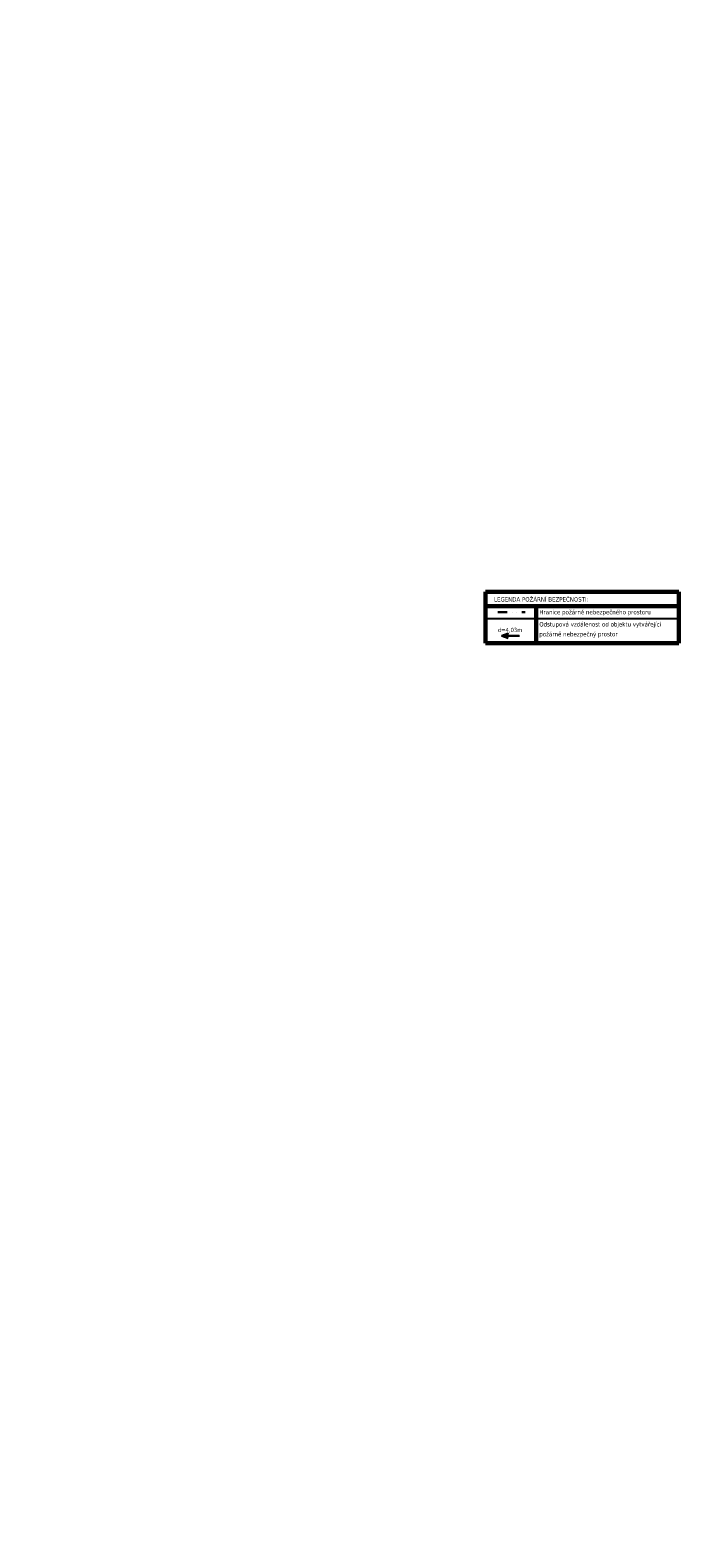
# Model space of a CAD drawing. Header units: millimetres. Extents: x -725694 to 4766210, y -2984614 to 2187451.
# Tile 244 of 256: x -52630 to -18289, y 111635 to 191483. Entities that reach past the tile are written whole.
import ezdxf
from ezdxf import colors
from ezdxf.entities.mleader import LeaderData, LeaderLine
from ezdxf.math import Vec2, Vec3

# ---------------------------------------------------------------- set-up
doc = ezdxf.new("R2010")
doc.units = ezdxf.units.MM
doc.linetypes.add('ACAD_ISO10W100', pattern=[18, 12, -3, 0, -3])
doc.linetypes.add('DIVIDE', pattern=[31.75, 12.7, -6.35, 0, -6.35, 0, -6.35])
for name, color, linetype, lineweight in [('A99_S_txt-popis-200 @ 200', 7, 'Continuous', 9), ('PBS', 1, 'ACAD_ISO10W100', 60), ('PBS - odstupy', 1, 'DIVIDE', 30)]:
    doc.layers.add(name, color=color, linetype=linetype, lineweight=lineweight)
doc.styles.add('PBS', font='tahoma.ttf')
doc.styles.get("Standard").update_dxf_attribs({"font": 'isocpeur.ttf', "width": 0.75})

msp = doc.modelspace()

# ---------------------------------------------------------------- linework, layer by layer
at = {"layer": 'PBS', "color": 7, "linetype": 'Continuous', "lineweight": 60}
for p, q in [((-28520, 161740), (-28520, 160972.7)), ((-28520, 161740), (-18288.6, 161740)), ((-18288.6, 161740), (-18288.6, 160972.7)), ((-28520, 160972.7), (-18288.6, 160972.7)), ((-28520, 160972.7), (-28520, 159017.7)), ((-18288.6, 160972.7), (-18288.6, 159017.7)), ((-28520, 159017.7), (-18288.6, 159017.7))]:
    msp.add_line(p, q, dxfattribs=at)
at = {"layer": 'PBS', "color": 7, "linetype": 'Continuous'}
msp.add_line((-25837.1, 160972.7), (-25837.1, 159017.7), dxfattribs=at)
at = {"layer": 'PBS', "color": 7, "linetype": 'Continuous', "lineweight": -3}
msp.add_line((-28520, 160329.1), (-18288.6, 160329.1), dxfattribs=at)
at = {"layer": 'PBS - odstupy', "ltscale": 40}
msp.add_line((-27878.6, 160663), (-26418.8, 160663), dxfattribs=at)
at = {"layer": 'PBS - odstupy', "linetype": 'Continuous', "ltscale": 0.5, "flags": 128}
msp.add_lwpolyline([(-27658.1, 159403.4), (-26746.1, 159403.4), (-27658.1, 159403.4), (-27329.2, 159523.1), (-27658.1, 159403.4), (-27329.2, 159283.7)], dxfattribs=at)

# ---------------------------------------------------------------- texts
at = {"layer": 'PBS', "color": 7, "linetype": 'Continuous', "style": 'PBS'}
msp.add_text('LEGENDA POŽÁRNÍ BEZPEČNOSTI:', height=234.375, dxfattribs=at).set_placement((-28073, 161220.6))
at = {"layer": 'PBS', "color": 7, "linetype": 'Continuous', "lineweight": -3, "style": 'PBS'}
for s, p in [('Hranice požárně nebezpečného prostoru', (-25674.5, 160543.4)), ('Odstupová vzdálenost od objektu vytvářející', (-25674.5, 159899.8)), ('požárně nebezpečný prostor', (-25674.5, 159376.8))]:
    msp.add_text(s, height=234.375, dxfattribs=at).set_placement(p)
at = {"layer": 'PBS - odstupy', "linetype": 'Continuous', "ltscale": 0.5, "insert": (-26573.2, 159698.7), "char_height": 225, "attachment_point": 6, "style": 'PBS'}
msp.add_mtext('d=4,03m ', dxfattribs=at)

# ---------------------------------------------------------------- leaders
at = {"layer": 'A99_S_txt-popis-200 @ 200', "lineweight": 5}
ml = msp.add_multileader_mtext('Standard', dxfattribs=at)
ml.set_content('{\\W1;demontáž a zpětná montáž\\Posvětlení}', color=256)
ml.set_leader_properties(color=256, linetype='ByLayer', lineweight=-1)
ml.build(insert=Vec2(0, 0))
ml.multileader.update_dxf_attribs({"dogleg_length": 250, "arrow_head_size": 500, "scale": 200})
ctx = ml.context
ctx.base_point, ctx.scale, ctx.char_height, ctx.arrow_head_size, ctx.landing_gap_size, ctx.plane_origin, ctx.plane_x_axis, ctx.plane_y_axis = Vec3(-50985, 8952.5), 200, 400, 500, 250, Vec3(-51530.9, 7827.8), Vec3(0, -1), Vec3(1, 0)
ctx.text_align_type = 2
notes = []
notes.append((ctx, [(0, (1, 1, 0), (-50985, 3482.5), (0, 1), 1450, [(0, [(-52629.8, 3240), (-50985, 3242.5)], 0, [])])]))
ctx.mtext.insert, ctx.mtext.text_direction, ctx.mtext.rotation, ctx.mtext.width, ctx.mtext.alignment, ctx.mtext.flow_direction = Vec3(-50785, 5182.5), Vec3(0, -1), 4.712389, 3734.826, 3, 5
ctx.mtext.has_bg_fill, ctx.mtext.bg_color, ctx.mtext.bg_scale_factor, ctx.mtext.bg_transparency, ctx.mtext.use_window_bg_color = 1, -1073741824, 1, 0, 1
for ctx, leaders in notes:
    for number, flags, end, landing, length, lines in leaders:
        leader = LeaderData()
        leader.index, (leader.has_last_leader_line, leader.has_dogleg_vector, leader.attachment_direction) = number, flags
        leader.last_leader_point, leader.dogleg_vector, leader.dogleg_length = Vec3(end), Vec3(landing), length
        for number, points, colour, breaks in lines:
            line = LeaderLine()
            line.index, line.vertices, line.color, line.breaks = number, Vec3.list(points), colors.encode_raw_color(colour), breaks
            leader.lines.append(line)
        ctx.leaders.append(leader)

doc.saveas('drawing.dxf')
